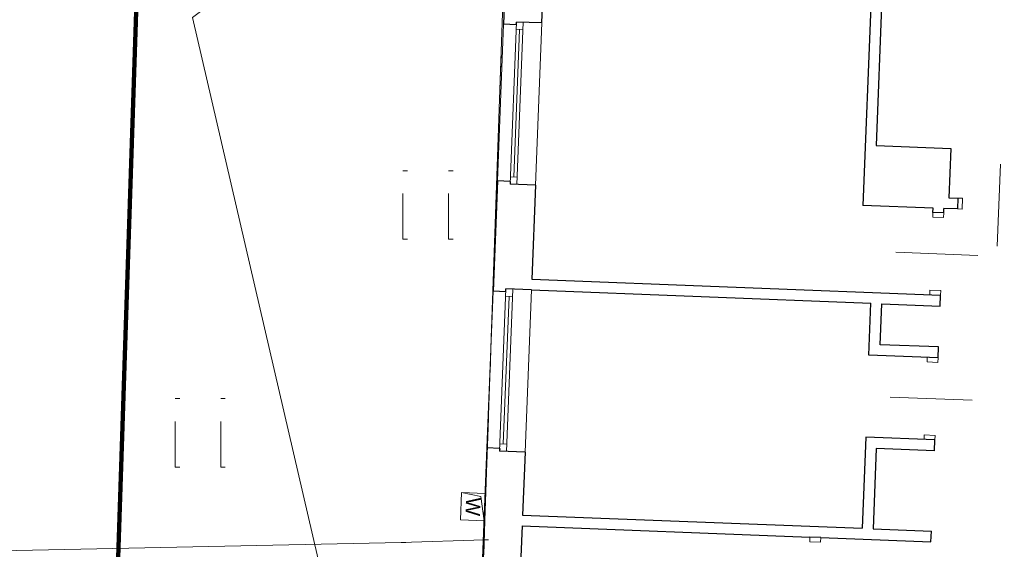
# Model space of a CAD drawing. Extents: x -134780 to 5540120, y 74663 to 5964901.
# Tile 40 of 84: x 5539575.53 to 5539586.34, y 5961353.44 to 5961359.24. Entities that reach past the tile are written whole.
import ezdxf
from ezdxf.lldxf.tags import DXFTag

# ---------------------------------------------------------------- set-up
doc = ezdxf.new("R2010")
doc.units = 0
doc.header["$MEASUREMENT"] = 0
doc.set_wipeout_variables(frame=1)
doc.linetypes.add('L_0_03', pattern=[1, 0.5, -0.5])
for name, color, linetype, lineweight in [('0_Nr_Pióra__7', 7, 'Continuous', 13), ('312_budynek_ewidencyjny_Nr_Pióra__7', 7, 'Continuous', 13), ('ARCH MAPA RUSINOWO_Nr_Pióra__60', 230, 'Continuous', 211), ('Arch opisy_Nr_Pióra__80', 3, 'Continuous', 211), ('INWENT OPISY_Nr_Pióra__21', 7, 'Continuous', 9), ('INWENT WYPOSAŻENIE_Nr_Pióra__21', 7, 'Continuous', 9), ('INWENT. DRZWI_Nr_Pióra__5', 7, 'Continuous', 13), ('INWENT. OKNA_Nr_Pióra__5', 7, 'Continuous', 13), ('INWENT.ŚCIANY_Nr_Pióra__1', 7, 'Continuous', 25), ('mapa', 7, 'Continuous', 13), ('przewod_elektroenergetyczny_podziemny_Nr_Pióra__7', 7, 'Continuous', 13), ('przewod_wodociagowy_Nr_Pióra__7', 7, 'Continuous', 13), ('trawnik_Nr_Pióra__7', 7, 'Continuous', 13), ('zasuwa_lub_zawor_Nr_Pióra__7', 7, 'Continuous', 13)]:
    doc.layers.add(name, color=color, linetype=linetype, lineweight=lineweight)
doc.layers.add('218_kontur_uzytku_gruntowego_Nr_Pióra__3', color=7, linetype='Continuous', lineweight=18, true_color=0xff6600)
doc.layers.add('219_dzialka_ewidencyjna_Nr_Pióra__96', color=7, linetype='Continuous', lineweight=13, true_color=0x00d59f)
doc.styles.add('GENERATED_STYLE_2', font='txt')
tags = doc.linetypes.add('DASH', pattern=[15, 10, -5]).pattern_tags.tags
tags[6:7] = [DXFTag(74, 4), DXFTag(75, 0), DXFTag(340, '0'), DXFTag(46, 0.0), DXFTag(50, 0.0), DXFTag(44, 0.0), DXFTag(45, 0.0)]
tags[4:5] = [DXFTag(74, 4), DXFTag(75, 0), DXFTag(340, '0'), DXFTag(46, 0.0), DXFTag(50, 0.0), DXFTag(44, 0.0), DXFTag(45, 0.0)]

# ---------------------------------------------------------------- blocks, each defined once
blk = doc.blocks.new('mapa')
at = {"layer": '0_Nr_Pióra__7', "color": 252, "linetype": 'Continuous'}
for p, q in [((5539579.739, 5961357.589), (5539579.789, 5961357.589)), ((5539580.239, 5961357.589), (5539580.289, 5961357.589)), ((5539579.739, 5961356.839), (5539579.789, 5961356.839)), ((5539580.239, 5961356.839), (5539580.289, 5961356.839)), ((5539577.239, 5961355.089), (5539577.289, 5961355.089)), ((5539577.739, 5961355.089), (5539577.789, 5961355.089)), ((5539577.239, 5961354.339), (5539577.289, 5961354.339)), ((5539577.739, 5961354.339), (5539577.789, 5961354.339)), ((5539579.72, 5961353.51), (5539579.77, 5961353.51)), ((5539580.63, 5961353.54), (5539580.68, 5961353.54))]:
    blk.add_line(p, q, dxfattribs=at)
at = {"layer": '218_kontur_uzytku_gruntowego_Nr_Pióra__3', "color": 252, "linetype": 'L_0_03', "flags": 128}
for points in [[(5539576.54, 5961351.11), (5539577.42, 5961377.86)], [(5539577.42, 5961377.86), (5539576.54, 5961351.11)]]:
    blk.add_lwpolyline(points, dxfattribs=at)
at = {"layer": '219_dzialka_ewidencyjna_Nr_Pióra__96', "color": 252, "linetype": 'Continuous', "flags": 128}
blk.add_lwpolyline([(5539576.54, 5961351.11), (5539577.42, 5961377.86)], dxfattribs=at)
at = {"layer": '312_budynek_ewidencyjny_Nr_Pióra__7', "color": 252, "linetype": 'Continuous', "flags": 128}
blk.add_lwpolyline([(5539580.54, 5961350.92), (5539580.87, 5961360.37)], dxfattribs=at)
at = {"layer": 'ARCH MAPA RUSINOWO_Nr_Pióra__60', "linetype": 'Continuous', "lineweight": 20, "flags": 128}
blk.add_lwpolyline([(5539576.54, 5961351.11), (5539577.365, 5961376.188)], dxfattribs=at)
at = {"layer": 'Arch opisy_Nr_Pióra__80', "linetype": 'DASH', "ltscale": 0.2}
blk.add_line((5539576.54, 5961351.11), (5539577.42, 5961377.86), dxfattribs=at)
at = {"layer": 'INWENT WYPOSAŻENIE_Nr_Pióra__21', "color": 252, "linetype": 'Continuous'}
for p, q in [((5539580.382, 5961354.059), (5539580.37, 5961353.759)), ((5539580.642, 5961354.049), (5539580.382, 5961354.059)), ((5539580.382, 5961354.059), (5539580.596, 5961354.015)), ((5539580.63, 5961353.749), (5539580.642, 5961354.049)), ((5539580.596, 5961354.015), (5539580.63, 5961353.749)), ((5539580.37, 5961353.759), (5539580.63, 5961353.749))]:
    blk.add_line(p, q, dxfattribs=at)
at = {"layer": 'INWENT. DRZWI_Nr_Pióra__5', "color": 252, "linetype": 'Continuous'}
for p, q in [((5539586.262, 5961356.761), (5539586.297, 5961357.661)), ((5539585.882, 5961357.287), (5539585.832, 5961357.289)), ((5539585.878, 5961357.167), (5539585.882, 5961357.287)), ((5539585.828, 5961357.169), (5539585.878, 5961357.167)), ((5539585.554, 5961357.079), (5539585.556, 5961357.129)), ((5539585.674, 5961357.075), (5539585.554, 5961357.079)), ((5539585.676, 5961357.125), (5539585.674, 5961357.075)), ((5539586.048, 5961356.66), (5539585.149, 5961356.695)), ((5539585.523, 5961356.28), (5539585.521, 5961356.23)), ((5539585.643, 5961356.275), (5539585.523, 5961356.28)), ((5539585.641, 5961356.225), (5539585.643, 5961356.275)), ((5539585.492, 5961355.491), (5539585.494, 5961355.54)), ((5539585.614, 5961355.536), (5539585.612, 5961355.486)), ((5539585.612, 5961355.486), (5539585.492, 5961355.491)), ((5539585.986, 5961355.071), (5539585.087, 5961355.106)), ((5539585.461, 5961354.691), (5539585.459, 5961354.641)), ((5539585.581, 5961354.686), (5539585.461, 5961354.691)), ((5539585.579, 5961354.636), (5539585.581, 5961354.686)), ((5539584.204, 5961353.519), (5539584.206, 5961353.569)), ((5539584.324, 5961353.515), (5539584.204, 5961353.519)), ((5539584.326, 5961353.565), (5539584.324, 5961353.515))]:
    blk.add_line(p, q, dxfattribs=at)
at = {"layer": 'INWENT. OKNA_Nr_Pióra__5', "color": 252, "linetype": 'Continuous'}
for p, q in [((5539580.915, 5961357.441), (5539580.984, 5961359.219)), ((5539580.99, 5961357.438), (5539581.059, 5961359.217)), ((5539580.776, 5961357.476), (5539580.843, 5961359.195)), ((5539580.955, 5961357.519), (5539581.018, 5961359.138)), ((5539581.056, 5961359.137), (5539580.981, 5961359.14)), ((5539581.194, 5961357.43), (5539581.264, 5961359.209)), ((5539580.993, 5961357.518), (5539580.918, 5961357.521)), ((5539580.661, 5961354.548), (5539580.729, 5961356.267)), ((5539580.8, 5961354.513), (5539580.87, 5961356.292)), ((5539580.841, 5961354.592), (5539580.904, 5961356.21)), ((5539580.942, 5961356.209), (5539580.867, 5961356.212)), ((5539580.875, 5961354.51), (5539580.945, 5961356.289)), ((5539581.08, 5961354.502), (5539581.149, 5961356.281)), ((5539580.878, 5961354.59), (5539580.803, 5961354.593))]:
    blk.add_line(p, q, dxfattribs=at)
at = {"layer": 'INWENT.ŚCIANY_Nr_Pióra__1', "color": 252, "linetype": 'Continuous'}
for p, q in [((5539580.885, 5961360.264), (5539580.843, 5961359.195)), ((5539581.264, 5961359.209), (5539581.288, 5961359.828)), ((5539584.885, 5961359.687), (5539584.789, 5961357.209)), ((5539585.005, 5961359.683), (5539584.934, 5961357.864)), ((5539580.983, 5961359.189), (5539580.984, 5961359.219)), ((5539581.264, 5961359.209), (5539580.984, 5961359.219)), ((5539580.983, 5961359.189), (5539580.843, 5961359.195)), ((5539584.934, 5961357.864), (5539585.754, 5961357.832)), ((5539585.754, 5961357.832), (5539585.732, 5961357.293)), ((5539580.776, 5961357.476), (5539580.729, 5961356.267)), ((5539580.916, 5961357.471), (5539580.776, 5961357.476)), ((5539580.916, 5961357.471), (5539580.915, 5961357.441)), ((5539581.194, 5961357.43), (5539580.915, 5961357.441)), ((5539581.194, 5961357.43), (5539581.154, 5961356.401)), ((5539585.732, 5961357.293), (5539585.832, 5961357.289)), ((5539585.832, 5961357.289), (5539585.828, 5961357.169)), ((5539585.558, 5961357.179), (5539584.789, 5961357.209)), ((5539585.556, 5961357.129), (5539585.558, 5961357.179)), ((5539585.676, 5961357.125), (5539585.678, 5961357.175)), ((5539585.828, 5961357.169), (5539585.678, 5961357.175)), ((5539585.676, 5961357.125), (5539585.556, 5961357.129)), ((5539581.154, 5961356.401), (5539585.641, 5961356.225)), ((5539580.869, 5961356.262), (5539580.729, 5961356.267)), ((5539580.869, 5961356.262), (5539580.87, 5961356.292)), ((5539581.149, 5961356.281), (5539580.87, 5961356.292)), ((5539581.149, 5961356.281), (5539584.877, 5961356.135)), ((5539585.636, 5961356.105), (5539585.641, 5961356.225)), ((5539584.854, 5961355.565), (5539584.877, 5961356.135)), ((5539584.979, 5961355.681), (5539584.997, 5961356.13)), ((5539584.997, 5961356.13), (5539585.636, 5961356.105)), ((5539585.618, 5961355.656), (5539584.979, 5961355.681)), ((5539585.614, 5961355.536), (5539585.618, 5961355.656)), ((5539585.614, 5961355.536), (5539584.854, 5961355.565)), ((5539584.819, 5961354.666), (5539584.78, 5961353.667)), ((5539585.579, 5961354.636), (5539584.819, 5961354.666)), ((5539585.574, 5961354.517), (5539585.579, 5961354.636)), ((5539580.661, 5961354.548), (5539580.614, 5961353.339)), ((5539580.801, 5961354.543), (5539580.661, 5961354.548)), ((5539580.801, 5961354.543), (5539580.8, 5961354.513)), ((5539581.08, 5961354.502), (5539580.8, 5961354.513)), ((5539581.08, 5961354.502), (5539581.053, 5961353.813)), ((5539584.934, 5961354.542), (5539584.9, 5961353.662)), ((5539585.574, 5961354.517), (5539584.934, 5961354.542)), ((5539581.053, 5961353.813), (5539584.78, 5961353.667)), ((5539581.048, 5961353.693), (5539581.035, 5961353.353)), ((5539581.048, 5961353.693), (5539584.206, 5961353.569)), ((5539584.9, 5961353.662), (5539585.54, 5961353.637)), ((5539585.535, 5961353.517), (5539585.54, 5961353.637)), ((5539584.326, 5961353.565), (5539584.206, 5961353.569)), ((5539584.326, 5961353.565), (5539585.535, 5961353.517))]:
    blk.add_line(p, q, dxfattribs=at)
at = {"layer": 'przewod_elektroenergetyczny_podziemny_Nr_Pióra__7', "color": 252, "linetype": 'Continuous', "flags": 128}
blk.add_lwpolyline([(5539616.14, 5961379.68), (5539614, 5961380.46), (5539608.51, 5961379.92), (5539596.65, 5961378.38), (5539596.02, 5961378.1), (5539594.18, 5961373.84), (5539586.61, 5961372.51), (5539579.29, 5961368.12), (5539578.91, 5961360.38), (5539577.43, 5961359.27), (5539579.33, 5961351.09)], dxfattribs=at)
at = {"layer": 'przewod_wodociagowy_Nr_Pióra__7', "color": 252, "linetype": 'Continuous', "flags": 128}
blk.add_lwpolyline([(5539541.4, 5961352.89), (5539549.54, 5961353.06), (5539562.83, 5961353.16), (5539579.72, 5961353.51), (5539580.63, 5961353.54)], dxfattribs=at)
at = {"layer": 'trawnik_Nr_Pióra__7', "color": 252, "linetype": 'L_0_03', "flags": 128}
blk.add_lwpolyline([(5539573.55, 5961351.9), (5539573.27, 5961370.67), (5539573.14, 5961373.24), (5539582.04, 5961374.29), (5539588.07, 5961375.32), (5539595.34, 5961376.74), (5539597.08, 5961375.38), (5539596.86, 5961374.52), (5539593.12, 5961372), (5539592.36, 5961371.55), (5539586.53, 5961371.55), (5539580.81, 5961367.97), (5539580.92, 5961361.43), (5539580.87, 5961360.37), (5539580.54, 5961350.92), (5539580.53, 5961350.62), (5539573.87, 5961350.93)], close=True, dxfattribs=at)
for points in [[(5539579.739, 5961356.839), (5539579.739, 5961357.589)], [(5539580.239, 5961356.839), (5539580.239, 5961357.589)], [(5539577.239, 5961354.339), (5539577.239, 5961355.089)], [(5539577.739, 5961354.339), (5539577.739, 5961355.089)]]:
    blk.add_lwpolyline(points, dxfattribs=at)
at = {"layer": 'INWENT OPISY_Nr_Pióra__21', "color": 252, "linetype": 'Continuous', "insert": (5539580.588, 5961353.901), "char_height": 0.16, "attachment_point": 2, "rotation": 267.7616, "style": 'GENERATED_STYLE_2'}
blk.add_mtext('{W}', dxfattribs=at)

msp = doc.modelspace()

# ---------------------------------------------------------------- block references
at = {"layer": 'mapa', "color": 4, "lineweight": 40}
msp.add_blockref('mapa', (0, 0), dxfattribs=at)

# ---------------------------------------------------------------- next in the draw order: wipeouts: each hides what was drawn before it
msp.add_wipeout([(5539444.713, 5961266.963), (5539444.713, 5961415.463), (5539654.713, 5961415.463), (5539651.713, 5961412.413), (5539457.213, 5961412.413), (5539457.213, 5961270.013), (5539651.713, 5961270.013), (5539654.713, 5961266.963)]).dxf.layer = 'zasuwa_lub_zawor_Nr_Pióra__7'

doc.saveas('drawing.dxf')
